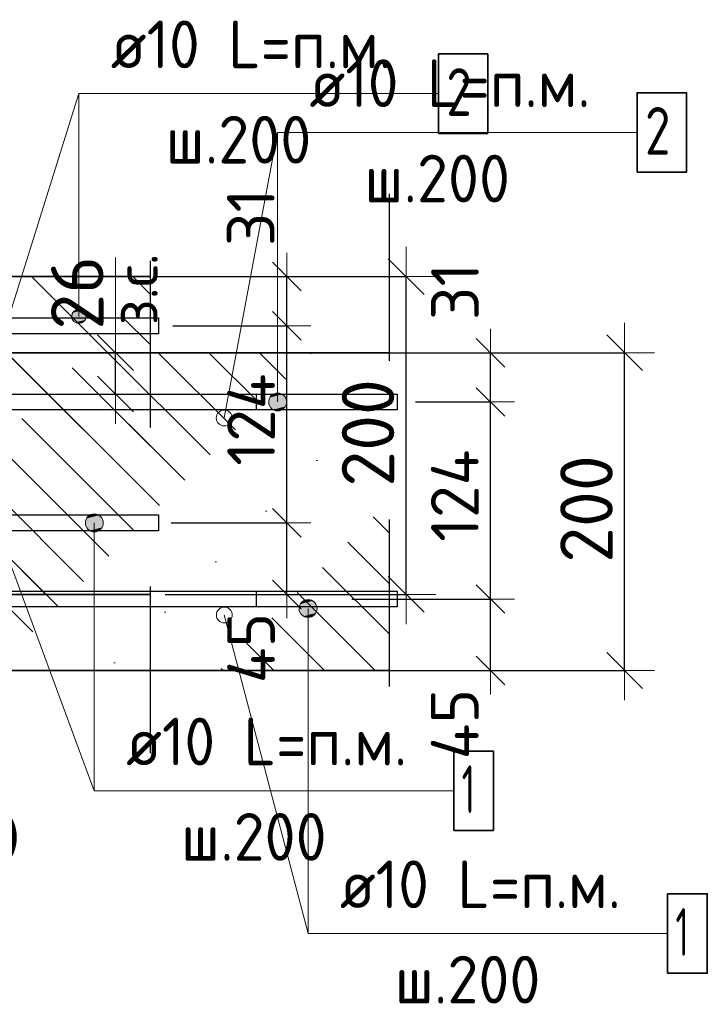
# Model space of a CAD drawing. Header units: metres. Extents: x -38 to 99, y -15 to 21.
# Tile 48 of 88: x 72.606 to 73.039, y 5.205 to 5.825. Entities that reach past the tile are written whole.
import ezdxf

# ---------------------------------------------------------------- set-up
doc = ezdxf.new("R2010")
doc.units = ezdxf.units.M
doc.header["$PDMODE"] = 65
doc.linetypes.add('______4', pattern=[0.135, 0.105, -0.03])
for name, color, linetype, lineweight in [('XR$3$Арм. стержнями верхней зоны', 180, 'Continuous', 35), ('XR$3$Арм. стержнями нижней зоны', 180, 'Continuous', 35), ('XR$3$Арм.стержн. Арматура края', 96, 'Continuous', 35), ('XR$3$Размерная линия (1)', 7, 'Continuous', 13), ('XR$3$Размерная линия_ общее', 7, 'Continuous', 13), ('XR$5$Арм. стержнями верхней зоны', 180, 'Continuous', 35), ('XR$5$Арм. стержнями нижней зоны', 180, 'Continuous', 35), ('XR$5$Арм.стержн. Арматура края', 96, 'Continuous', 35), ('XR$5$Размерная линия (1)', 7, 'Continuous', 13), ('XR$5$Размерная линия_ общее', 7, 'Continuous', 13)]:
    doc.layers.add(name, color=color, linetype=linetype, lineweight=lineweight)
doc.styles.add('ISOCPEUR', font='txt')
doc.dimstyles.new('DIMSTYLE_11', dxfattribs={"dimtxt": 0.033, "dimasz": 0.0375, "dimexe": 0, "dimexo": 0, "dimgap": 0.0165, "dimtad": 2, "dimdec": 0, "dimlfac": 1000, "dimrnd": 1, "dimzin": 12, "dimdsep": 46, "dimtxsty": 'ISOCPEUR', "dimblk1": 'ALL_ML_STRICH', "dimblk2": 'ALL_ML_STRICH', "dimsah": 1, "dimcen": 0, "dimclrd": 7, "dimclre": 256, "dimclrt": 7, "dimadec": 0, "dimazin": 0, "dimtfac": 1, "dimtdec": 0, "dimtix": 1, "dimtmove": 2, "dimatfit": 3, "dimfxl": 0, "dimtvp": 1.2, "dimtzin": 0, "dimlwd": 0, "dimlwe": -3, "dimarcsym": 0})
doc.dimstyles.new('DIMSTYLE_12', dxfattribs={"dimtxt": 0.03, "dimasz": 0.03, "dimexe": 0, "dimexo": 0, "dimgap": 0.015, "dimtad": 2, "dimdec": 0, "dimlfac": 1000, "dimrnd": 1, "dimzin": 12, "dimdsep": 46, "dimtxsty": 'ISOCPEUR', "dimblk1": 'ALL_ML_STRICH', "dimblk2": 'ALL_ML_STRICH', "dimsah": 1, "dimcen": 0, "dimclrd": 7, "dimclre": 256, "dimclrt": 7, "dimadec": 0, "dimazin": 0, "dimtfac": 1, "dimtdec": 0, "dimtix": 1, "dimtmove": 2, "dimatfit": 3, "dimfxl": 0, "dimtzin": 0, "dimlwd": 0, "dimlwe": -3, "dimarcsym": 0})
doc.dimstyles.new('DIMSTYLE_14', dxfattribs={"dimtxt": 0.03, "dimasz": 0.03, "dimexe": 0, "dimexo": 0, "dimgap": 0.015, "dimtad": 2, "dimdec": 0, "dimlfac": 1000, "dimrnd": 1, "dimzin": 12, "dimdsep": 46, "dimtxsty": 'ISOCPEUR', "dimblk1": 'ALL_ML_STRICH', "dimblk2": 'ALL_ML_STRICH', "dimsah": 1, "dimcen": 0, "dimclrd": 7, "dimclre": 256, "dimclrt": 7, "dimadec": 0, "dimazin": 0, "dimtfac": 1, "dimtdec": 0, "dimtix": 1, "dimtmove": 2, "dimatfit": 3, "dimfxl": 0, "dimtvp": 1.2, "dimtzin": 0, "dimlwd": 0, "dimlwe": -3, "dimarcsym": 0})
doc.dimstyles.new('DIMSTYLE_8', dxfattribs={"dimtxt": 0.033, "dimasz": 0.0375, "dimexe": 0, "dimexo": 0, "dimgap": 0.0165, "dimtad": 2, "dimdec": 0, "dimlfac": 1000, "dimrnd": 1, "dimzin": 12, "dimdsep": 46, "dimtxsty": 'ISOCPEUR', "dimblk1": 'ALL_ML_STRICH', "dimblk2": 'ALL_ML_STRICH', "dimsah": 1, "dimcen": 0, "dimclrd": 7, "dimclre": 256, "dimclrt": 7, "dimadec": 0, "dimazin": 0, "dimtfac": 1, "dimtdec": 0, "dimtix": 1, "dimtmove": 2, "dimatfit": 3, "dimfxl": 0, "dimtzin": 0, "dimlwd": 0, "dimlwe": -3, "dimarcsym": 0})
pattern_1 = [(135, (0, 0), (-0.031819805, -0.031819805), [0.4, -0.05, 0, -0.05]), (135, (-0.01591, -0.01591), (-0.031819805, -0.031819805), [0.8, -0.1, 0.1, -0.1])]

# ---------------------------------------------------------------- blocks, each defined once
blk = doc.blocks.new('ALL_ML_STRICH')
at = {"color": 0, "linetype": 'ByBlock', "lineweight": -2}
for p, q in [((0, -0.5), (0, 0.5)), ((-0.3, -0.3), (0.3, 0.3)), ((-1, 0), (0.5, 0))]:
    blk.add_line(p, q, dxfattribs=at)
blk = doc.blocks.new('*D85')
at = {"layer": 'DEFPOINTS', "color": 7, "linetype": 'Continuous', "lineweight": 13, "transparency": 33554687}
for p in [(72.50474, 5.40307), (72.5447, 5.36307), (72.50474, 5.28783)]:
    blk.add_point(p, dxfattribs=at)
at = {"layer": 'XR$3$Размерная линия (1)', "color": 9, "linetype": 'Continuous', "lineweight": -2, "true_color": 0xc7c7c7, "transparency": 33554687}
for p, q in [((72.50474, 5.38307), (72.50474, 5.28783)), ((72.5447, 5.34307), (72.5447, 5.28783))]:
    blk.add_line(p, q, dxfattribs=at)
at = {"layer": 'XR$3$Размерная линия (1)', "color": 7, "linetype": 'Continuous', "lineweight": -2, "transparency": 33554687}
blk.add_line((72.50474, 5.28783), (72.5447, 5.28783), dxfattribs=at)
at = {"layer": 'XR$3$Размерная линия (1)', "color": 7, "linetype": 'Continuous', "lineweight": 13, "transparency": 33554687, "xscale": 0.03, "yscale": 0.03, "zscale": 0.03, "rotation": 180}
blk.add_blockref('ALL_ML_STRICH', (72.50474, 5.28783), dxfattribs=at)
at = {"layer": 'XR$3$Размерная линия (1)', "color": 7, "linetype": 'Continuous', "lineweight": 13, "transparency": 33554687, "xscale": 0.03, "yscale": 0.03, "zscale": 0.03}
blk.add_blockref('ALL_ML_STRICH', (72.5447, 5.28783), dxfattribs=at)
at = {"layer": 'XR$3$Размерная линия (1)', "color": 7, "linetype": 'Continuous', "lineweight": 13, "transparency": 33554687, "insert": (72.58504, 5.31003), "char_height": 0.03, "width": 0.06, "attachment_point": 5, "style": 'ISOCPEUR'}
blk.add_mtext('\\A1;{40}', dxfattribs=at)
blk = doc.blocks.new('*D86')
at = {"layer": 'DEFPOINTS', "color": 7, "linetype": 'Continuous', "lineweight": 13, "transparency": 33554687}
for p in [(72.67772, 5.66307), (72.67772, 5.46307), (72.84927, 5.46307)]:
    blk.add_point(p, dxfattribs=at)
at = {"layer": 'XR$3$Размерная линия_ общее', "color": 253, "linetype": 'Continuous', "lineweight": -2, "true_color": 0xa0a0a0, "transparency": 33554687}
for p, q in [((72.69772, 5.66307), (72.84927, 5.66307)), ((72.69772, 5.46307), (72.84927, 5.46307))]:
    blk.add_line(p, q, dxfattribs=at)
at = {"layer": 'XR$3$Размерная линия_ общее', "color": 7, "linetype": 'Continuous', "lineweight": -2, "transparency": 33554687}
blk.add_line((72.84927, 5.46307), (72.84927, 5.66307), dxfattribs=at)
at = {"layer": 'XR$3$Размерная линия_ общее', "color": 7, "linetype": 'Continuous', "lineweight": 13, "transparency": 33554687, "xscale": 0.0375, "yscale": 0.0375, "zscale": 0.0375}
for p, rotation in [((72.84927, 5.66307), 90), ((72.84927, 5.46307), 270)]:
    blk.add_blockref('ALL_ML_STRICH', p, dxfattribs=dict(at, rotation=rotation))
at = {"layer": 'XR$3$Размерная линия_ общее', "color": 7, "linetype": 'Continuous', "lineweight": 13, "transparency": 33554687, "insert": (72.82527, 5.56472), "char_height": 0.033, "width": 0.099, "attachment_point": 5, "rotation": 90, "style": 'ISOCPEUR'}
blk.add_mtext('\\A1;{200}', dxfattribs=at)
blk = doc.blocks.new('*D207')
at = {"layer": 'DEFPOINTS', "color": 7, "linetype": 'Continuous', "lineweight": 13, "transparency": 33554687}
for p in [(72.6816, 5.50807), (72.69445, 5.46307), (72.77427, 5.46307)]:
    blk.add_point(p, dxfattribs=at)
at = {"layer": 'XR$3$Размерная линия (1)', "color": 9, "linetype": 'Continuous', "lineweight": -2, "true_color": 0xc7c7c7, "transparency": 33554687}
for p, q in [((72.7016, 5.50807), (72.77427, 5.50807)), ((72.71445, 5.46307), (72.77427, 5.46307))]:
    blk.add_line(p, q, dxfattribs=at)
at = {"layer": 'XR$3$Размерная линия (1)', "color": 7, "linetype": 'Continuous', "lineweight": -2, "transparency": 33554687}
blk.add_line((72.77427, 5.46307), (72.77427, 5.50807), dxfattribs=at)
at = {"layer": 'XR$3$Размерная линия (1)', "color": 7, "linetype": 'Continuous', "lineweight": 13, "transparency": 33554687, "xscale": 0.03, "yscale": 0.03, "zscale": 0.03}
for p, rotation in [((72.77427, 5.50807), 90), ((72.77427, 5.46307), 270)]:
    blk.add_blockref('ALL_ML_STRICH', p, dxfattribs=dict(at, rotation=rotation))
at = {"layer": 'XR$3$Размерная линия (1)', "color": 7, "linetype": 'Continuous', "lineweight": 13, "transparency": 33554687, "insert": (72.75176, 5.42931), "char_height": 0.03, "width": 0.06, "attachment_point": 5, "rotation": 90, "style": 'ISOCPEUR'}
blk.add_mtext('\\A1;{45}', dxfattribs=at)
blk = doc.blocks.new('*D208')
at = {"layer": 'DEFPOINTS', "color": 7, "linetype": 'Continuous', "lineweight": 13, "transparency": 33554687}
for p in [(72.68263, 5.63207), (72.6816, 5.50807), (72.77427, 5.50807)]:
    blk.add_point(p, dxfattribs=at)
at = {"layer": 'XR$3$Размерная линия (1)', "color": 9, "linetype": 'Continuous', "lineweight": -2, "true_color": 0xc7c7c7, "transparency": 33554687}
for p, q in [((72.70263, 5.63207), (72.77427, 5.63207)), ((72.7016, 5.50807), (72.77427, 5.50807))]:
    blk.add_line(p, q, dxfattribs=at)
at = {"layer": 'XR$3$Размерная линия (1)', "color": 7, "linetype": 'Continuous', "lineweight": -2, "transparency": 33554687}
blk.add_line((72.77427, 5.50807), (72.77427, 5.63207), dxfattribs=at)
at = {"layer": 'XR$3$Размерная линия (1)', "color": 7, "linetype": 'Continuous', "lineweight": 13, "transparency": 33554687, "xscale": 0.03, "yscale": 0.03, "zscale": 0.03}
for p, rotation in [((72.77427, 5.63207), 90), ((72.77427, 5.50807), 270)]:
    blk.add_blockref('ALL_ML_STRICH', p, dxfattribs=dict(at, rotation=rotation))
at = {"layer": 'XR$3$Размерная линия (1)', "color": 7, "linetype": 'Continuous', "lineweight": 13, "transparency": 33554687, "insert": (72.75177, 5.57307), "char_height": 0.03, "width": 0.09, "attachment_point": 5, "rotation": 90, "style": 'ISOCPEUR'}
blk.add_mtext('\\A1;{124}', dxfattribs=at)
blk = doc.blocks.new('*D209')
at = {"layer": 'DEFPOINTS', "color": 7, "linetype": 'Continuous', "lineweight": 13, "transparency": 33554687}
for p in [(72.67076, 5.66307), (72.68263, 5.63207), (72.77427, 5.63207)]:
    blk.add_point(p, dxfattribs=at)
at = {"layer": 'XR$3$Размерная линия (1)', "color": 9, "linetype": 'Continuous', "lineweight": -2, "true_color": 0xc7c7c7, "transparency": 33554687}
for p, q in [((72.69076, 5.66307), (72.77427, 5.66307)), ((72.70263, 5.63207), (72.77427, 5.63207))]:
    blk.add_line(p, q, dxfattribs=at)
at = {"layer": 'XR$3$Размерная линия (1)', "color": 7, "linetype": 'Continuous', "lineweight": -2, "transparency": 33554687}
blk.add_line((72.77427, 5.63207), (72.77427, 5.66307), dxfattribs=at)
at = {"layer": 'XR$3$Размерная линия (1)', "color": 7, "linetype": 'Continuous', "lineweight": 13, "transparency": 33554687, "xscale": 0.03, "yscale": 0.03, "zscale": 0.03}
for p, rotation in [((72.77427, 5.66307), 90), ((72.77427, 5.63207), 270)]:
    blk.add_blockref('ALL_ML_STRICH', p, dxfattribs=dict(at, rotation=rotation))
at = {"layer": 'XR$3$Размерная линия (1)', "color": 7, "linetype": 'Continuous', "lineweight": 13, "transparency": 33554687, "insert": (72.75153, 5.70036), "char_height": 0.03, "width": 0.06, "attachment_point": 5, "rotation": 90, "style": 'ISOCPEUR'}
blk.add_mtext('\\A1;{31}', dxfattribs=at)
blk = doc.blocks.new('*D360')
at = {"layer": 'DEFPOINTS', "color": 7, "linetype": 'Continuous', "lineweight": 13, "transparency": 33554687}
for p in [(72.81509, 5.61517), (72.81509, 5.41517), (72.98664, 5.41517)]:
    blk.add_point(p, dxfattribs=at)
at = {"layer": 'XR$5$Размерная линия_ общее', "color": 253, "linetype": 'Continuous', "lineweight": -2, "true_color": 0xa0a0a0, "transparency": 33554687}
for p, q in [((72.83509, 5.61517), (72.98664, 5.61517)), ((72.83509, 5.41517), (72.98664, 5.41517))]:
    blk.add_line(p, q, dxfattribs=at)
at = {"layer": 'XR$5$Размерная линия_ общее', "color": 7, "linetype": 'Continuous', "lineweight": -2, "transparency": 33554687}
blk.add_line((72.98664, 5.41517), (72.98664, 5.61517), dxfattribs=at)
at = {"layer": 'XR$5$Размерная линия_ общее', "color": 7, "linetype": 'Continuous', "lineweight": 13, "transparency": 33554687, "xscale": 0.0375, "yscale": 0.0375, "zscale": 0.0375}
for p, rotation in [((72.98664, 5.61517), 90), ((72.98664, 5.41517), 270)]:
    blk.add_blockref('ALL_ML_STRICH', p, dxfattribs=dict(at, rotation=rotation))
at = {"layer": 'XR$5$Размерная линия_ общее', "color": 7, "linetype": 'Continuous', "lineweight": 13, "transparency": 33554687, "insert": (72.96264, 5.51682), "char_height": 0.033, "width": 0.099, "attachment_point": 5, "rotation": 90, "style": 'ISOCPEUR'}
blk.add_mtext('\\A1;{200}', dxfattribs=at)
blk = doc.blocks.new('*D412')
at = {"layer": 'DEFPOINTS', "color": 7, "linetype": 'Continuous', "lineweight": 13, "transparency": 33554687}
for p in [(72.62648, 5.61517), (72.62648, 5.58917), (72.66647, 5.58917)]:
    blk.add_point(p, dxfattribs=at)
at = {"layer": 'XR$5$Размерная линия_ общее', "color": 253, "linetype": 'Continuous', "lineweight": -2, "true_color": 0xa0a0a0, "transparency": 33554687}
for p, q in [((72.64648, 5.61517), (72.66647, 5.61517)), ((72.64648, 5.58917), (72.66647, 5.58917))]:
    blk.add_line(p, q, dxfattribs=at)
at = {"layer": 'XR$5$Размерная линия_ общее', "color": 7, "linetype": 'Continuous', "lineweight": -2, "transparency": 33554687}
blk.add_line((72.66647, 5.58917), (72.66647, 5.61517), dxfattribs=at)
at = {"layer": 'XR$5$Размерная линия_ общее', "color": 7, "linetype": 'Continuous', "lineweight": 13, "transparency": 33554687, "xscale": 0.0375, "yscale": 0.0375, "zscale": 0.0375}
for p, rotation in [((72.66647, 5.61517), 90), ((72.66647, 5.58917), 270)]:
    blk.add_blockref('ALL_ML_STRICH', p, dxfattribs=dict(at, rotation=rotation))
at = {"layer": 'XR$5$Размерная линия_ общее', "color": 7, "linetype": 'Continuous', "lineweight": 13, "transparency": 33554687, "insert": (72.666, 5.63253), "char_height": 0.027, "width": 0.00135, "attachment_point": 1, "rotation": 90, "line_spacing_factor": 0.60241, "style": 'ISOCPEUR'}
blk.add_mtext('з.с.', dxfattribs=at)
at = {"layer": 'XR$5$Размерная линия_ общее', "color": 7, "linetype": 'Continuous', "lineweight": 13, "transparency": 33554687, "insert": (72.64247, 5.6529), "char_height": 0.033, "width": 0.066, "attachment_point": 5, "rotation": 90, "style": 'ISOCPEUR'}
blk.add_mtext('\\A1;{26}', dxfattribs=at)
blk = doc.blocks.new('*D437')
at = {"layer": 'DEFPOINTS', "color": 7, "linetype": 'Continuous', "lineweight": 13, "transparency": 33554687}
for p in [(72.79505, 5.46017), (72.8079, 5.41517), (72.90235, 5.41517)]:
    blk.add_point(p, dxfattribs=at)
at = {"layer": 'XR$5$Размерная линия (1)', "color": 9, "linetype": 'Continuous', "lineweight": -2, "true_color": 0xc7c7c7, "transparency": 33554687}
for p, q in [((72.81505, 5.46017), (72.90235, 5.46017)), ((72.8279, 5.41517), (72.90235, 5.41517))]:
    blk.add_line(p, q, dxfattribs=at)
at = {"layer": 'XR$5$Размерная линия (1)', "color": 7, "linetype": 'Continuous', "lineweight": -2, "transparency": 33554687}
blk.add_line((72.90235, 5.41517), (72.90235, 5.46017), dxfattribs=at)
at = {"layer": 'XR$5$Размерная линия (1)', "color": 7, "linetype": 'Continuous', "lineweight": 13, "transparency": 33554687, "xscale": 0.03, "yscale": 0.03, "zscale": 0.03}
for p, rotation in [((72.90235, 5.46017), 90), ((72.90235, 5.41517), 270)]:
    blk.add_blockref('ALL_ML_STRICH', p, dxfattribs=dict(at, rotation=rotation))
at = {"layer": 'XR$5$Размерная линия (1)', "color": 7, "linetype": 'Continuous', "lineweight": 13, "transparency": 33554687, "insert": (72.87984, 5.38142), "char_height": 0.03, "width": 0.06, "attachment_point": 5, "rotation": 90, "style": 'ISOCPEUR'}
blk.add_mtext('\\A1;{45}', dxfattribs=at)
blk = doc.blocks.new('*D438')
at = {"layer": 'DEFPOINTS', "color": 7, "linetype": 'Continuous', "lineweight": 13, "transparency": 33554687}
for p in [(72.83521, 5.58417), (72.79505, 5.46017), (72.90235, 5.46017)]:
    blk.add_point(p, dxfattribs=at)
at = {"layer": 'XR$5$Размерная линия (1)', "color": 9, "linetype": 'Continuous', "lineweight": -2, "true_color": 0xc7c7c7, "transparency": 33554687}
for p, q in [((72.85521, 5.58417), (72.90235, 5.58417)), ((72.81505, 5.46017), (72.90235, 5.46017))]:
    blk.add_line(p, q, dxfattribs=at)
at = {"layer": 'XR$5$Размерная линия (1)', "color": 7, "linetype": 'Continuous', "lineweight": -2, "transparency": 33554687}
blk.add_line((72.90235, 5.46017), (72.90235, 5.58417), dxfattribs=at)
at = {"layer": 'XR$5$Размерная линия (1)', "color": 7, "linetype": 'Continuous', "lineweight": 13, "transparency": 33554687, "xscale": 0.03, "yscale": 0.03, "zscale": 0.03}
for p, rotation in [((72.90235, 5.58417), 90), ((72.90235, 5.46017), 270)]:
    blk.add_blockref('ALL_ML_STRICH', p, dxfattribs=dict(at, rotation=rotation))
at = {"layer": 'XR$5$Размерная линия (1)', "color": 7, "linetype": 'Continuous', "lineweight": 13, "transparency": 33554687, "insert": (72.87985, 5.52517), "char_height": 0.03, "width": 0.09, "attachment_point": 5, "rotation": 90, "style": 'ISOCPEUR'}
blk.add_mtext('\\A1;{124}', dxfattribs=at)
blk = doc.blocks.new('*D439')
at = {"layer": 'DEFPOINTS', "color": 7, "linetype": 'Continuous', "lineweight": 13, "transparency": 33554687}
for p in [(72.78421, 5.61517), (72.83521, 5.58417), (72.90235, 5.58417)]:
    blk.add_point(p, dxfattribs=at)
at = {"layer": 'XR$5$Размерная линия (1)', "color": 9, "linetype": 'Continuous', "lineweight": -2, "true_color": 0xc7c7c7, "transparency": 33554687}
for p, q in [((72.80421, 5.61517), (72.90235, 5.61517)), ((72.85521, 5.58417), (72.90235, 5.58417))]:
    blk.add_line(p, q, dxfattribs=at)
at = {"layer": 'XR$5$Размерная линия (1)', "color": 7, "linetype": 'Continuous', "lineweight": -2, "transparency": 33554687}
blk.add_line((72.90235, 5.58417), (72.90235, 5.61517), dxfattribs=at)
at = {"layer": 'XR$5$Размерная линия (1)', "color": 7, "linetype": 'Continuous', "lineweight": 13, "transparency": 33554687, "xscale": 0.03, "yscale": 0.03, "zscale": 0.03}
for p, rotation in [((72.90235, 5.61517), 90), ((72.90235, 5.58417), 270)]:
    blk.add_blockref('ALL_ML_STRICH', p, dxfattribs=dict(at, rotation=rotation))
at = {"layer": 'XR$5$Размерная линия (1)', "color": 7, "linetype": 'Continuous', "lineweight": 13, "transparency": 33554687, "insert": (72.87995, 5.65376), "char_height": 0.03, "width": 0.06, "attachment_point": 5, "rotation": 90, "style": 'ISOCPEUR'}
blk.add_mtext('\\A1;{31}', dxfattribs=at)

msp = doc.modelspace()

# ---------------------------------------------------------------- hatches: boundary and pattern name
at = {"linetype": 'Continuous', "lineweight": 25, "transparency": 33554687}
h = msp.add_hatch(dxfattribs=at)
h.set_pattern_fill('__________540', scale=0.015, style=0, pattern_type=2)
h.set_pattern_definition(pattern_1)
h.paths.add_polyline_path([(72.5447, 5.66307), (72.5447, 5.46307), (72.68855, 5.46307), (72.68855, 5.66307)], flags=0)
at = {"linetype": 'Continuous', "lineweight": 13, "transparency": 33554687}
h = msp.add_hatch(dxfattribs=at)
h.set_pattern_fill('__________540', scale=0.015, style=0, pattern_type=2)
h.set_pattern_definition(pattern_1)
h.paths.add_polyline_path([(72.23496, 5.61517), (72.23496, 5.41517), (72.83857, 5.41517), (72.83857, 5.61517)], flags=0)
at = {"layer": 'XR$3$Арм. стержнями верхней зоны', "linetype": 'Continuous', "lineweight": 13, "transparency": 33554687}
for points in [[(72.64738, 5.64032), (72.63964, 5.64032), (72.63901, 5.63807)], [(72.64738, 5.64032), (72.63901, 5.63807), (72.64801, 5.63807)], [(72.64576, 5.64194), (72.64126, 5.64194), (72.63964, 5.64032)], [(72.64576, 5.64194), (72.63964, 5.64032), (72.64738, 5.64032)], [(72.64126, 5.64194), (72.64576, 5.64194), (72.64351, 5.64257)], [(72.64801, 5.63807), (72.63901, 5.63807), (72.63964, 5.63582)], [(72.64801, 5.63807), (72.63964, 5.63582), (72.64738, 5.63582)], [(72.64738, 5.63582), (72.63964, 5.63582), (72.64126, 5.6342)], [(72.64738, 5.63582), (72.64126, 5.6342), (72.64576, 5.6342)], [(72.64576, 5.6342), (72.64126, 5.6342), (72.64351, 5.63357)]]:
    msp.add_hatch(color=7, dxfattribs=at).paths.add_polyline_path(points)
at = {"layer": 'XR$3$Арм. стержнями нижней зоны', "linetype": 'Continuous', "lineweight": 13, "transparency": 33554687}
for points in [[(72.64755, 5.50807), (72.6588, 5.50807), (72.65801, 5.51088)], [(72.64755, 5.50807), (72.65801, 5.51088), (72.64833, 5.51088)], [(72.64833, 5.51088), (72.65801, 5.51088), (72.65598, 5.5129)], [(72.64833, 5.51088), (72.65598, 5.5129), (72.65036, 5.5129)], [(72.65036, 5.5129), (72.65598, 5.5129), (72.65317, 5.51369)], [(72.64833, 5.50525), (72.6588, 5.50807), (72.64755, 5.50807)], [(72.64833, 5.50525), (72.65801, 5.50525), (72.6588, 5.50807)], [(72.65036, 5.50323), (72.65801, 5.50525), (72.64833, 5.50525)], [(72.65036, 5.50323), (72.65598, 5.50323), (72.65801, 5.50525)], [(72.65598, 5.50323), (72.65036, 5.50323), (72.65317, 5.50244)]]:
    msp.add_hatch(color=7, dxfattribs=at).paths.add_polyline_path(points)
at = {"layer": 'XR$5$Арм. стержнями верхней зоны', "linetype": 'Continuous', "lineweight": 13, "transparency": 33554687}
for points in [[(72.76565, 5.58901), (72.77127, 5.58901), (72.76846, 5.5898)], [(72.7733, 5.58699), (72.76362, 5.58699), (72.76284, 5.58417)], [(72.7733, 5.58699), (72.76284, 5.58417), (72.77409, 5.58417)], [(72.77409, 5.58417), (72.76284, 5.58417), (72.76362, 5.58136)], [(72.77127, 5.58901), (72.76565, 5.58901), (72.76362, 5.58699)], [(72.77127, 5.58901), (72.76362, 5.58699), (72.7733, 5.58699)], [(72.77409, 5.58417), (72.76362, 5.58136), (72.7733, 5.58136)], [(72.7733, 5.58136), (72.76362, 5.58136), (72.76565, 5.57934)], [(72.7733, 5.58136), (72.76565, 5.57934), (72.77127, 5.57934)], [(72.77127, 5.57934), (72.76565, 5.57934), (72.76846, 5.57855)]]:
    msp.add_hatch(color=7, dxfattribs=at).paths.add_polyline_path(points)
at = {"layer": 'XR$5$Арм. стержнями нижней зоны', "linetype": 'Continuous', "lineweight": 13, "transparency": 33554687}
for points in [[(72.78478, 5.45901), (72.79041, 5.45901), (72.78759, 5.4598)], [(72.78197, 5.45417), (72.79322, 5.45417), (72.79243, 5.45699)], [(72.78197, 5.45417), (72.79243, 5.45699), (72.78276, 5.45699)], [(72.78276, 5.45136), (72.79322, 5.45417), (72.78197, 5.45417)], [(72.78276, 5.45699), (72.79243, 5.45699), (72.79041, 5.45901)], [(72.78276, 5.45699), (72.79041, 5.45901), (72.78478, 5.45901)], [(72.78276, 5.45136), (72.79243, 5.45136), (72.79322, 5.45417)], [(72.78478, 5.44934), (72.79243, 5.45136), (72.78276, 5.45136)], [(72.78478, 5.44934), (72.79041, 5.44934), (72.79243, 5.45136)], [(72.79041, 5.44934), (72.78478, 5.44934), (72.78759, 5.44855)]]:
    msp.add_hatch(color=7, dxfattribs=at).paths.add_polyline_path(points)

# ---------------------------------------------------------------- linework, layer by layer
at = {"color": 7, "linetype": 'Continuous', "lineweight": 13, "transparency": 33554687}
for p, q in [((72.59466, 5.62202), (72.64351, 5.77823)), ((72.73488, 5.57412), (72.76846, 5.7538)), ((72.66647, 5.61517), (72.66647, 5.67517)), ((72.5947, 5.49802), (72.65317, 5.33949)), ((72.73492, 5.45012), (72.78759, 5.24964))]:
    msp.add_line(p, q, dxfattribs=at)
at = {"color": 7, "linetype": '______4', "lineweight": 25, "transparency": 33554687}
for p, q in [((72.68855, 5.36307), (72.68855, 5.76307)), ((72.83857, 5.71517), (72.83857, 5.31517))]:
    msp.add_line(p, q, dxfattribs=at)
at = {"color": 7, "linetype": 'Continuous', "lineweight": 35, "transparency": 33554687}
for p, q in [((72.68855, 5.66307), (72.5447, 5.66307)), ((72.83857, 5.61517), (72.23496, 5.61517)), ((72.5447, 5.46307), (72.68855, 5.46307)), ((72.53496, 5.41517), (72.83857, 5.41517))]:
    msp.add_line(p, q, dxfattribs=at)
at = {"color": 7, "linetype": 'Continuous', "lineweight": 13, "transparency": 33554687}
for centre in [(72.73488, 5.57412), (72.73492, 5.45012)]:
    msp.add_circle(centre, 0.005, dxfattribs=at)
at = {"layer": 'XR$3$Арм. стержнями верхней зоны', "color": 7, "linetype": 'Continuous', "lineweight": 13, "transparency": 33554687}
for p, q in [((72.64351, 5.77823), (72.86951, 5.77823)), ((72.64351, 5.77823), (72.64351, 5.63807)), ((72.64351, 5.64257), (72.64351, 5.64257)), ((72.63901, 5.63807), (72.63901, 5.63807)), ((72.64351, 5.63357), (72.64351, 5.63357)), ((72.64801, 5.63807), (72.64801, 5.63807))]:
    msp.add_line(p, q, dxfattribs=at)
at = {"layer": 'XR$3$Арм. стержнями верхней зоны', "color": 7, "linetype": 'Continuous', "lineweight": 35, "transparency": 33554687}
msp.add_lwpolyline([(72.86951, 5.75323), (72.90051, 5.75323), (72.90051, 5.80323), (72.86951, 5.80323), (72.86951, 5.75323)], dxfattribs=at)
at = {"layer": 'XR$3$Арм. стержнями верхней зоны', "color": 4, "linetype": 'Continuous', "lineweight": 25, "transparency": 33554687}
msp.add_lwpolyline([(72.3197, 5.63707), (72.69355, 5.63707), (72.69355, 5.62707), (72.3197, 5.62707), (72.3197, 5.63707)], dxfattribs=at)
at = {"layer": 'XR$3$Арм. стержнями верхней зоны', "color": 7, "linetype": 'Continuous', "lineweight": 13, "transparency": 33554687}
msp.add_circle((72.64351, 5.63807), 0.0045, dxfattribs=at)
at = {"layer": 'XR$3$Арм. стержнями нижней зоны', "color": 7, "linetype": 'Continuous', "lineweight": 13, "transparency": 33554687}
for p, q in [((72.65317, 5.51369), (72.65317, 5.51369)), ((72.64755, 5.50807), (72.64755, 5.50807)), ((72.65317, 5.33949), (72.65317, 5.50807)), ((72.6588, 5.50807), (72.6588, 5.50807)), ((72.65317, 5.50244), (72.65317, 5.50244)), ((72.65317, 5.33949), (72.87917, 5.33949))]:
    msp.add_line(p, q, dxfattribs=at)
at = {"layer": 'XR$3$Арм. стержнями нижней зоны', "color": 4, "linetype": 'Continuous', "lineweight": 25, "transparency": 33554687}
msp.add_lwpolyline([(72.3197, 5.51307), (72.69355, 5.51307), (72.69355, 5.50307), (72.3197, 5.50307), (72.3197, 5.51307)], dxfattribs=at)
at = {"layer": 'XR$3$Арм. стержнями нижней зоны', "color": 7, "linetype": 'Continuous', "lineweight": 35, "transparency": 33554687}
msp.add_lwpolyline([(72.87917, 5.31449), (72.90417, 5.31449), (72.90417, 5.36449), (72.87917, 5.36449), (72.87917, 5.31449)], dxfattribs=at)
at = {"layer": 'XR$3$Арм. стержнями нижней зоны', "color": 7, "linetype": 'Continuous', "lineweight": 13, "transparency": 33554687}
msp.add_circle((72.65317, 5.50807), 0.00563, dxfattribs=at)
at = {"layer": 'XR$3$Арм.стержн. Арматура края', "color": 4, "linetype": 'Continuous', "lineweight": 25, "transparency": 33554687}
for points in [[(72.35299, 5.63707), (72.69355, 5.63707), (72.69355, 5.62707)], [(72.69355, 5.62707), (72.35368, 5.62707)], [(72.35368, 5.51307), (72.69355, 5.51307), (72.69355, 5.50307), (72.35299, 5.50307)]]:
    msp.add_lwpolyline(points, dxfattribs=at)
at = {"layer": 'XR$5$Арм. стержнями верхней зоны', "color": 7, "linetype": 'Continuous', "lineweight": 13, "transparency": 33554687}
for p, q in [((72.76846, 5.7538), (72.99446, 5.7538)), ((72.76846, 5.7538), (72.76846, 5.58417)), ((72.76846, 5.5898), (72.76846, 5.5898)), ((72.76284, 5.58417), (72.76284, 5.58417)), ((72.77409, 5.58417), (72.77409, 5.58417)), ((72.76846, 5.57855), (72.76846, 5.57855))]:
    msp.add_line(p, q, dxfattribs=at)
at = {"layer": 'XR$5$Арм. стержнями верхней зоны', "color": 7, "linetype": 'Continuous', "lineweight": 35, "transparency": 33554687}
msp.add_lwpolyline([(72.99446, 5.7288), (73.02546, 5.7288), (73.02546, 5.7788), (72.99446, 5.7788), (72.99446, 5.7288)], dxfattribs=at)
at = {"layer": 'XR$5$Арм. стержнями верхней зоны', "color": 4, "linetype": 'Continuous', "lineweight": 25, "transparency": 33554687}
msp.add_lwpolyline([(72.25493, 5.58917), (72.84357, 5.58917), (72.84357, 5.57917), (72.25493, 5.57917), (72.25493, 5.58917)], dxfattribs=at)
msp.add_lwpolyline([(72.25493, 5.58917), (72.84357, 5.58917), (72.84357, 5.57917), (72.25493, 5.57917), (72.25493, 5.58917)], dxfattribs=at)
at = {"layer": 'XR$5$Арм. стержнями верхней зоны', "color": 7, "linetype": 'Continuous', "lineweight": 13, "transparency": 33554687}
msp.add_circle((72.76846, 5.58417), 0.00563, dxfattribs=at)
at = {"layer": 'XR$5$Арм. стержнями нижней зоны', "color": 7, "linetype": 'Continuous', "lineweight": 13, "transparency": 33554687}
for p, q in [((72.78759, 5.4598), (72.78759, 5.4598)), ((72.78197, 5.45417), (72.78197, 5.45417)), ((72.78759, 5.24964), (72.78759, 5.45417)), ((72.79322, 5.45417), (72.79322, 5.45417)), ((72.78759, 5.44855), (72.78759, 5.44855)), ((72.78759, 5.24964), (73.01359, 5.24964))]:
    msp.add_line(p, q, dxfattribs=at)
at = {"layer": 'XR$5$Арм. стержнями нижней зоны', "color": 4, "linetype": 'Continuous', "lineweight": 25, "transparency": 33554687}
for points in [[(72.25493, 5.46517), (72.84357, 5.46517), (72.84357, 5.45517), (72.25493, 5.45517), (72.25493, 5.46517)], [(72.25494, 5.46517), (72.84357, 5.46517), (72.84357, 5.45517), (72.25494, 5.45517), (72.25494, 5.46517)]]:
    msp.add_lwpolyline(points, dxfattribs=at)
at = {"layer": 'XR$5$Арм. стержнями нижней зоны', "color": 7, "linetype": 'Continuous', "lineweight": 35, "transparency": 33554687}
msp.add_lwpolyline([(73.01359, 5.22464), (73.03859, 5.22464), (73.03859, 5.27464), (73.01359, 5.27464), (73.01359, 5.22464)], dxfattribs=at)
at = {"layer": 'XR$5$Арм. стержнями нижней зоны', "color": 7, "linetype": 'Continuous', "lineweight": 13, "transparency": 33554687}
msp.add_circle((72.78759, 5.45417), 0.00563, dxfattribs=at)
at = {"layer": 'XR$5$Арм.стержн. Арматура края', "color": 4, "linetype": 'Continuous', "lineweight": 25, "transparency": 33554687}
for points in [[(72.28352, 5.58917), (72.75496, 5.58917), (72.75496, 5.57917), (72.28421, 5.57917)], [(72.28352, 5.58917), (72.75496, 5.58917), (72.75496, 5.57917), (72.28421, 5.57917)], [(72.28421, 5.46517), (72.75496, 5.46517), (72.75496, 5.45517)], [(72.28421, 5.46517), (72.75496, 5.46517), (72.75496, 5.45517)], [(72.75496, 5.45517), (72.28352, 5.45517)], [(72.75496, 5.45517), (72.28352, 5.45517)]]:
    msp.add_lwpolyline(points, dxfattribs=at)

# ---------------------------------------------------------------- texts
at = {"layer": 'XR$3$Арм. стержнями верхней зоны', "color": 7, "linetype": 'Continuous', "lineweight": 25, "transparency": 33554687, "char_height": 0.03, "attachment_point": 7, "style": 'ISOCPEUR'}
for s, insert, width in [('\\W0.94;ø10 L=п.м.', (72.66351, 5.79423), 0.1999832), ('\\W0.78;2', (72.87451, 5.76423), 0.0326407), ('\\W0.95;ш.200 ', (72.69801, 5.73423), 0.1311997)]:
    msp.add_mtext(s, dxfattribs=dict(at, insert=insert, width=width))
at = {"layer": 'XR$3$Арм. стержнями нижней зоны', "color": 7, "linetype": 'Continuous', "lineweight": 25, "transparency": 33554687, "char_height": 0.03, "attachment_point": 7, "style": 'ISOCPEUR'}
for s, insert, width in [('\\W0.94;ø10 L=п.м.', (72.67317, 5.35549), 0.1999832), ('\\W0.56;1', (72.88417, 5.32549), 0.0233333), ('\\W0.95;ш.200 ', (72.70767, 5.29549), 0.1311996)]:
    msp.add_mtext(s, dxfattribs=dict(at, insert=insert, width=width))
at = {"layer": 'XR$5$Арм. стержнями верхней зоны', "color": 7, "linetype": 'Continuous', "lineweight": 25, "transparency": 33554687, "char_height": 0.03, "attachment_point": 7, "style": 'ISOCPEUR'}
for s, insert, width in [('\\W0.94;ø10 L=п.м.', (72.78846, 5.7698), 0.1999832), ('\\W0.78;2', (72.99946, 5.7398), 0.0326407), ('\\W0.95;ш.200 ', (72.82296, 5.7098), 0.1311995)]:
    msp.add_mtext(s, dxfattribs=dict(at, insert=insert, width=width))
at = {"layer": 'XR$5$Арм. стержнями нижней зоны', "color": 7, "linetype": 'Continuous', "lineweight": 25, "transparency": 33554687, "char_height": 0.03, "attachment_point": 7, "style": 'ISOCPEUR'}
for s, insert, width in [('\\W0.94;ø10 L=п.м.', (72.80759, 5.26564), 0.1999832), ('\\W0.56;1', (73.01859, 5.23564), 0.0233333), ('\\W0.95;ш.200 ', (72.84209, 5.20564), 0.1311997)]:
    msp.add_mtext(s, dxfattribs=dict(at, insert=insert, width=width))

# ---------------------------------------------------------------- dimensions: what is measured, and where the dimension line sits
at = {"layer": 'XR$3$Размерная линия (1)', "color": 7, "linetype": 'Continuous', "lineweight": 13, "transparency": 33554687}
for base, p1, p2, dimstyle, picture, middle in [((72.77427, 5.66307), (72.70263, 5.63207), (72.69076, 5.66307), 'DIMSTYLE_14', '*D209', (72.75153, 5.70036)), ((72.77427, 5.63207), (72.7016, 5.50807), (72.70263, 5.63207), 'DIMSTYLE_12', '*D208', (72.75177, 5.57307)), ((72.77427, 5.50807), (72.71445, 5.46307), (72.7016, 5.50807), 'DIMSTYLE_14', '*D207', (72.75176, 5.42931))]:
    dim = msp.add_linear_dim(base=base, p1=p1, p2=p2, angle=90, dimstyle=dimstyle, override={"dimpost": '<>', "dimclrd": 7, "dimclre": 9, "dimclrt": 7, "dimlwd": 0, "dimlwe": 65533}, dxfattribs=at)
    dim.commit()
    dim.dimension.update_dxf_attribs({"geometry": picture, "text_midpoint": middle, "dimtype": 160})
dim = msp.add_linear_dim(base=(72.5447, 5.28783), p1=(72.50474, 5.38307), p2=(72.5447, 5.34307), dimstyle='DIMSTYLE_14', override={"dimpost": '<>', "dimclrd": 7, "dimclre": 9, "dimclrt": 7, "dimlwd": 0, "dimlwe": 65533}, dxfattribs=at)
dim.commit()
dim.dimension.update_dxf_attribs({"geometry": '*D85', "text_midpoint": (72.58504, 5.31003), "dimtype": 160})
at = {"layer": 'XR$3$Размерная линия_ общее', "color": 7, "linetype": 'Continuous', "lineweight": 13, "transparency": 33554687}
dim = msp.add_linear_dim(base=(72.84927, 5.66307), p1=(72.69772, 5.46307), p2=(72.69772, 5.66307), angle=90, dimstyle='DIMSTYLE_8', override={"dimpost": '<>', "dimclrd": 7, "dimclre": 253, "dimclrt": 7, "dimlwd": 0, "dimlwe": 65533}, dxfattribs=at)
dim.commit()
dim.dimension.update_dxf_attribs({"geometry": '*D86', "text_midpoint": (72.82527, 5.56472), "dimtype": 160})
at = {"layer": 'XR$5$Размерная линия (1)', "color": 7, "linetype": 'Continuous', "lineweight": 13, "transparency": 33554687}
for base, p1, p2, dimstyle, picture, middle in [((72.90235, 5.61517), (72.85521, 5.58417), (72.80421, 5.61517), 'DIMSTYLE_14', '*D439', (72.87995, 5.65376)), ((72.90235, 5.58417), (72.81505, 5.46017), (72.85521, 5.58417), 'DIMSTYLE_12', '*D438', (72.87985, 5.52517)), ((72.90235, 5.46017), (72.8279, 5.41517), (72.81505, 5.46017), 'DIMSTYLE_14', '*D437', (72.87984, 5.38142))]:
    dim = msp.add_linear_dim(base=base, p1=p1, p2=p2, angle=90, dimstyle=dimstyle, override={"dimpost": '<>', "dimclrd": 7, "dimclre": 9, "dimclrt": 7, "dimlwd": 0, "dimlwe": 65533}, dxfattribs=at)
    dim.commit()
    dim.dimension.update_dxf_attribs({"geometry": picture, "text_midpoint": middle, "dimtype": 160})
at = {"layer": 'XR$5$Размерная линия_ общее', "color": 7, "linetype": 'Continuous', "lineweight": 13, "transparency": 33554687}
dim = msp.add_linear_dim(base=(72.66647, 5.61517), p1=(72.64648, 5.58917), p2=(72.64648, 5.61517), angle=90, text='<>\\Xз.с.', dimstyle='DIMSTYLE_11', override={"dimpost": '<>', "dimclrd": 7, "dimclre": 253, "dimclrt": 7, "dimlwd": 0, "dimlwe": 65533}, dxfattribs=at)
dim.commit()
dim.dimension.update_dxf_attribs({"geometry": '*D412', "text_midpoint": (72.64247, 5.6529), "dimtype": 160})
dim = msp.add_linear_dim(base=(72.98664, 5.61517), p1=(72.83509, 5.41517), p2=(72.83509, 5.61517), angle=90, dimstyle='DIMSTYLE_8', override={"dimpost": '<>', "dimclrd": 7, "dimclre": 253, "dimclrt": 7, "dimlwd": 0, "dimlwe": 65533}, dxfattribs=at)
dim.commit()
dim.dimension.update_dxf_attribs({"geometry": '*D360', "text_midpoint": (72.96264, 5.51682), "dimtype": 160})

doc.saveas('drawing.dxf')
